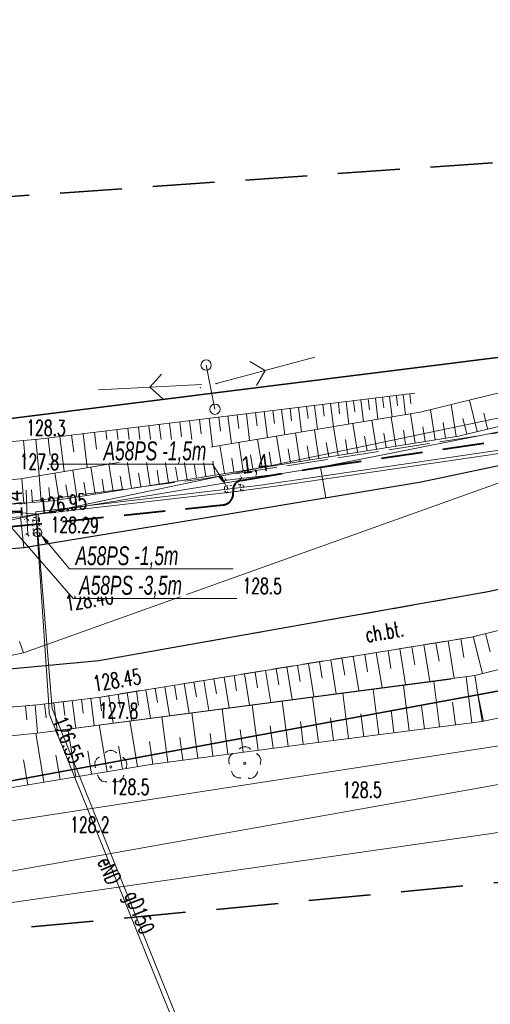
# Model space of a CAD drawing. Header units: metres. Extents: x 6496648 to 6497944, y 5962794 to 5963351.
# Tile 50 of 91: x 6497267 to 6497289, y 5963030 to 5963078. Entities that reach past the tile are written whole.
import ezdxf
from ezdxf import colors
from ezdxf.entities.mleader import LeaderData, LeaderLine
from ezdxf.math import Vec2, Vec3

# ---------------------------------------------------------------- set-up
doc = ezdxf.new("R2010")
doc.units = ezdxf.units.M
doc.header["$MEASUREMENT"] = 0
for name, pattern in [('DASHED', [19.05, 12.7, -6.35]), ('HIDDEN', [0.375, 0.25, -0.125]), ('L_0_04', [1.5, 1, -0.5]), ('mz2.0_0.5', [2.5, 2, -0.5])]:
    doc.linetypes.add(name, pattern=pattern)
doc.layers.get('0').update_dxf_attribs({"color": 8, "linetype": 'CONTINUOUS', "lineweight": 13})
doc.layers.get('DEFPOINTS').update_dxf_attribs({"linetype": 'CONTINUOUS', "lineweight": 0})
for name, color, linetype, lineweight in [('000_INNE__NIEZYDENTYFIKOWANE_', 8, 'CONTINUOUS', 13), ('217_GRANICA_KONTURU_KLASYFIKCYJNEGO', 8, 'CONTINUOUS', 13), ('218_GRANICA_UzYTKU', 8, 'CONTINUOUS', 13), ('219_LINIA_GRANICY', 3, 'CONTINUOUS', 35), ('CHODNIK__POWIERZCHNIA_', 8, 'L_0_04', 13), ('CHODNIK__POWIERZCHNIA__ATR17', 8, 'CONTINUOUS', 13), ('drzewo_lisciaste__punkt_', 8, 'CONTINUOUS', 13), ('E_proj_osłona r. dz._obw. 200', 204, 'L_0_04', 20), ('E_proj_osłona r. dz._opis_obw. 100', 204, 'CONTINUOUS', 9), ('E_proj_ośw_linia_obw. 100', 1, 'L_0_04', 40), ('JEZDNIA__POWIERZCHNIA_', 8, 'CONTINUOUS', 25), ('KIERUNEK_LINI_NAPOWIETRZNEJ', 1, 'CONTINUOUS', 13), ('PRZEWoD_ELEKTROENERGETYCZNY__LINIA_', 1, 'CONTINUOUS', 13), ('PRZEWoD_ELEKTROENERGETYCZNY__LINIA__ATR1', 1, 'CONTINUOUS', 13), ('PRZEWoD_GAZOWY__LINIA_', 54, 'CONTINUOUS', 13), ('PRZEWoD_GAZOWY__LINIA__ATR1', 54, 'CONTINUOUS', 13), ('PRZEWoD_TELEKOMUNIKACYJNY__LINIA_', 30, 'CONTINUOUS', 13), ('przewód telekomunikacyjny - projektowany lub w budowie (linia) - ob. projektowany', 30, 'mz2.0_0.5', 13), ('PUNKT_O_OKREsLONEJ_WYSOKOsCI__SIEc_ELEKTROENERGETYCZNA__ATR3', 1, 'CONTINUOUS', 13), ('PUNKT_O_OKREsLONEJ_WYSOKOsCI__SIEc_GAZOWA__ATR3', 54, 'CONTINUOUS', 13), ('PUNKT_WYSOKOsCIOWY_NATURALNY_ATR2', 8, 'CONTINUOUS', 13), ('PUNKT_WYSOKOsCIOWY_SZTUCZNY_ATR2', 8, 'CONTINUOUS', 13), ('RURA_OCHRONNA___PRZEWoD_ELEKTROENERGETYCZNY__LINIA_', 1, 'CONTINUOUS', 13), ('RURA_OCHRONNA___PRZEWoD_GAZOWY__LINIA_', 54, 'CONTINUOUS', 13), ('SKARPA_NIEUMOCNIONA__POWIERZCHNIA_', 8, 'CONTINUOUS', 13), ('SlUP_laCZONY__LINIA_', 1, 'CONTINUOUS', 13), ('slup_laczony__linia____symbol', 1, 'CONTINUOUS', 13), ('ZAKRES', 190, 'L_0_04', 35), ('zasuwa___siec_gazowa__punkt_', 54, 'CONTINUOUS', 13)]:
    doc.layers.add(name, color=color, linetype=linetype, lineweight=lineweight)
doc.layers.add('E_pomocnicza', color=3, linetype='CONTINUOUS', lineweight=13, plot=False)
doc.styles.add('Annotative', font='simplex.shx')
doc.styles.add('Narrow', font='ARIALN.TTF', dxfattribs={"height": 2})
doc.styles.get("Standard").update_dxf_attribs({"font": 'simplex.shx'})
doc.dimstyles.new('wymiary', dxfattribs={"dimtxt": 0.65, "dimasz": 0.25, "dimexe": 0.25, "dimexo": 1, "dimgap": 0.1, "dimtad": 1, "dimzin": 1, "dimtxsty": 'Annotative', "dimblk": 'OBLIQUE', "dimcen": 0.0025, "dimdle": 0.05, "dimadec": 0, "dimazin": 0, "dimtfac": 1, "dimtmove": 0, "dimatfit": 3, "dimldrblk": 'NONE', "dimfxl": 1, "dimarcsym": 0})

# ---------------------------------------------------------------- blocks, each defined once
blk = doc.blocks.new('PNN')
at = {"color": 0, "linetype": 'Continuous', "lineweight": 18, "flags": 128}
for points in [[(5.3, -1.2), (6.5, 0), (5.3, 1.2)], [(1.5, 0), (11.5, 0)]]:
    blk.add_lwpolyline(points, dxfattribs=at)
blk = doc.blocks.new('_Oblique')
at = {"color": 0, "linetype": 'ByBlock', "lineweight": -2}
blk.add_line((-0.5, -0.5), (0.5, 0.5), dxfattribs=at)
blk = doc.blocks.new('*D69')
at = {"layer": 'DEFPOINTS', "color": 0}
for p in [(0, 0), (1.378, 0.756), (1.362, -0.027)]:
    blk.add_point(p, dxfattribs=at)
at = {"layer": 'E_pomocnicza', "color": 0, "lineweight": -2}
for p, q in [((0.02, 1), (0.02, 1.033)), ((1.382, 0.973), (1.382, 1.006)), ((-0.035, 0.784), (1.378, 0.756)), ((1.378, 0.756), (3.947, 0.706))]:
    blk.add_line(p, q, dxfattribs=at)
at = {"layer": 'E_pomocnicza', "color": 0, "lineweight": -2, "xscale": 0.25, "yscale": 0.25, "zscale": 0.25}
for p, rotation in [((0.015, 0.783), 178.877663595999), ((1.378, 0.756), 358.877663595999)]:
    blk.add_blockref('_Oblique', p, dxfattribs=dict(at, rotation=rotation))
at = {"layer": 'E_pomocnicza', "color": 0, "linetype": 'Continuous', "lineweight": 0, "insert": (2.807, 1.73), "char_height": 2, "attachment_point": 5, "rotation": 358.87766, "style": 'Narrow'}
blk.add_mtext('{\\H0.75x;1,4}', dxfattribs=at)
blk = doc.blocks.new('_None')
blk = doc.blocks.new('*D71')
at = {"layer": 'DEFPOINTS', "color": 0}
for p in [(0, 0), (0.093, -1.385), (0.874, -1.333)]:
    blk.add_point(p, dxfattribs=at)
at = {"layer": 'E_pomocnicza', "color": 0, "lineweight": -2}
for p, q in [((0.778, 0.102), (0.874, -1.333)), ((0.998, 0.067), (1.031, 0.069)), ((0.874, -1.333), (1.046, -3.897)), ((1.091, -1.318), (1.124, -1.316))]:
    blk.add_line(p, q, dxfattribs=at)
at = {"layer": 'E_pomocnicza', "color": 0, "lineweight": -2, "xscale": 0.25, "yscale": 0.25, "zscale": 0.25}
for p, rotation in [((0.781, 0.052), 93.840009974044), ((0.874, -1.333), 273.840009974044)]:
    blk.add_blockref('_Oblique', p, dxfattribs=dict(at, rotation=rotation))
at = {"layer": 'E_pomocnicza', "color": 0, "linetype": 'Continuous', "lineweight": 0, "insert": (1.968, -2.673), "char_height": 2, "attachment_point": 5, "rotation": 273.84001, "style": 'Narrow'}
blk.add_mtext('{\\H0.75x;1,4}', dxfattribs=at)
blk = doc.blocks.new('*U68')
at = {"linetype": 'HIDDEN', "ltscale": 0.2}
for p, q in [((0.006, 0.3), (1.368, 0.273)), ((-0.006, -0.3), (1.356, -0.327))]:
    blk.add_line(p, q, dxfattribs=at)
at = {"linetype": 'DASHED', "ltscale": 0.02}
for centre in [(0, 0), (1.362, -0.027)]:
    blk.add_ellipse(centre, major_axis=(-0.006, -0.3), ratio=0.5, dxfattribs=at)
at = {"layer": 'E_pomocnicza', "color": 4, "lineweight": 0}
dim = blk.add_aligned_dim(p1=(0, 0), p2=(1.362, -0.027), distance=0.783, text='{\\H0.75x;<>}', dimstyle='wymiary', override={"dimtxt": 1.3, "dimtad": 2, "dimdec": 1, "dimlfac": 1, "dimrnd": 0, "dimtxsty": 'Narrow'}, dxfattribs=at)
dim.commit()
dim.dimension.update_dxf_attribs({"geometry": '*D69', "text_midpoint": (2.807, 1.73)})
blk = doc.blocks.new('*U70')
at = {"linetype": 'HIDDEN', "ltscale": 0.2}
for p, q in [((0.299, 0.02), (0.392, -1.365)), ((-0.299, -0.02), (-0.206, -1.406))]:
    blk.add_line(p, q, dxfattribs=at)
at = {"linetype": 'DASHED', "ltscale": 0.02}
for centre in [(0, 0), (0.093, -1.385)]:
    blk.add_ellipse(centre, major_axis=(-0.299, -0.02), ratio=0.5, dxfattribs=at)
at = {"layer": 'E_pomocnicza', "color": 4, "lineweight": 0}
dim = blk.add_aligned_dim(p1=(0, 0), p2=(0.093, -1.385), distance=0.783, text='{\\H0.75x;<>}', dimstyle='wymiary', override={"dimtxt": 1.3, "dimtad": 2, "dimdec": 1, "dimlfac": 1, "dimrnd": 0, "dimtxsty": 'Narrow'}, dxfattribs=at)
dim.commit()
dim.dimension.update_dxf_attribs({"geometry": '*D71', "text_midpoint": (1.968, -2.673)})

msp = doc.modelspace()

# ---------------------------------------------------------------- linework, layer by layer
at = {"layer": '000_INNE__NIEZYDENTYFIKOWANE_', "flags": 128}
for points in [[(6497281.99, 5963059.48), (6497282.05, 5963058.93)], [(6497282.36, 5963059.52), (6497282.49, 5963058.43)], [(6497282.72, 5963059.57), (6497282.79, 5963059.03)], [(6497283.08, 5963059.61), (6497283.21, 5963058.55)], [(6497283.44, 5963059.66), (6497283.5, 5963059.13)], [(6497283.79, 5963059.7), (6497283.91, 5963058.67)], [(6497284.13, 5963059.74), (6497284.19, 5963059.23)], [(6497284.47, 5963059.78), (6497284.59, 5963058.78)], [(6497284.8, 5963059.82), (6497284.86, 5963059.33)], [(6497285.13, 5963059.86), (6497285.25, 5963058.89)], [(6497285.46, 5963059.9), (6497285.51, 5963059.42)], [(6497288.71, 5963058.08), (6497288.35, 5963059.6)], [(6497277.97, 5963058.99), (6497278.05, 5963058.35)], [(6497278.4, 5963059.04), (6497278.55, 5963057.78)], [(6497278.82, 5963059.09), (6497278.9, 5963058.47)], [(6497279.24, 5963059.14), (6497279.39, 5963057.92)], [(6497279.65, 5963059.19), (6497279.72, 5963058.59)], [(6497280.05, 5963059.24), (6497280.2, 5963058.05)], [(6497280.45, 5963059.29), (6497280.52, 5963058.71)], [(6497280.84, 5963059.34), (6497280.98, 5963058.18)], [(6497281.23, 5963059.39), (6497281.3, 5963058.82)], [(6497281.61, 5963059.43), (6497281.75, 5963058.31)], [(6497286.68, 5963057.68), (6497286.45, 5963059.13)], [(6497287.7, 5963057.84), (6497287.45, 5963059.38)], [(6497274.3, 5963058.54), (6497274.39, 5963057.82)], [(6497274.78, 5963058.6), (6497274.95, 5963057.18)], [(6497275.26, 5963058.66), (6497275.34, 5963057.96)], [(6497275.73, 5963058.72), (6497275.89, 5963057.34)], [(6497276.19, 5963058.77), (6497276.27, 5963058.09)], [(6497276.64, 5963058.83), (6497276.81, 5963057.49)], [(6497277.09, 5963058.88), (6497277.17, 5963058.22)], [(6497277.53, 5963058.94), (6497277.69, 5963057.64)], [(6497283.84, 5963057.22), (6497283.62, 5963058.62)], [(6497284.78, 5963057.37), (6497284.55, 5963058.78)], [(6497285.72, 5963057.52), (6497285.49, 5963058.93)], [(6497287.19, 5963057.76), (6497287.07, 5963058.51)], [(6497288.21, 5963057.96), (6497288.03, 5963058.71)], [(6497289.22, 5963058.2), (6497289.04, 5963058.96)], [(6497270.17, 5963058.04), (6497270.27, 5963057.23)], [(6497270.72, 5963058.11), (6497270.91, 5963056.51)], [(6497271.25, 5963058.17), (6497271.35, 5963057.38)], [(6497271.78, 5963058.24), (6497271.97, 5963056.69)], [(6497272.3, 5963058.3), (6497272.39, 5963057.54)], [(6497272.81, 5963058.36), (6497272.99, 5963056.86)], [(6497273.31, 5963058.42), (6497273.4, 5963057.68)], [(6497273.81, 5963058.48), (6497273.99, 5963057.02)], [(6497281.05, 5963056.77), (6497280.83, 5963058.16)], [(6497281.98, 5963056.92), (6497281.76, 5963058.31)], [(6497282.91, 5963057.07), (6497282.69, 5963058.47)], [(6497285.25, 5963057.45), (6497285.14, 5963058.15)], [(6497286.2, 5963057.6), (6497286.08, 5963058.31)], [(6497266.73, 5963057.64), (6497266.81, 5963056.74)], [(6497267.33, 5963057.7), (6497267.49, 5963055.94)], [(6497267.92, 5963057.77), (6497268.02, 5963056.91)], [(6497268.49, 5963057.84), (6497268.7, 5963056.14)], [(6497269.06, 5963057.91), (6497269.16, 5963057.07)], [(6497269.62, 5963057.97), (6497269.82, 5963056.33)], [(6497277.38, 5963056.18), (6497277.16, 5963057.55)], [(6497278.29, 5963056.33), (6497278.07, 5963057.7)], [(6497279.21, 5963056.48), (6497278.99, 5963057.85)], [(6497280.13, 5963056.63), (6497279.91, 5963058.01)], [(6497281.52, 5963056.85), (6497281.4, 5963057.54)], [(6497282.44, 5963057), (6497282.33, 5963057.69)], [(6497283.38, 5963057.15), (6497283.26, 5963057.85)], [(6497284.31, 5963057.3), (6497284.2, 5963058)], [(6497274.66, 5963055.75), (6497274.44, 5963057.1)], [(6497275.56, 5963055.89), (6497275.35, 5963057.25)], [(6497276.47, 5963056.04), (6497276.25, 5963057.4)], [(6497278.75, 5963056.4), (6497278.64, 5963057.09)], [(6497279.67, 5963056.55), (6497279.56, 5963057.24)], [(6497280.59, 5963056.7), (6497280.48, 5963057.39)], [(6497271.97, 5963055.32), (6497271.76, 5963056.65)], [(6497272.86, 5963055.46), (6497272.65, 5963056.8)], [(6497273.76, 5963055.6), (6497273.54, 5963056.95)], [(6497276.02, 5963055.96), (6497275.91, 5963056.64)], [(6497276.93, 5963056.11), (6497276.82, 5963056.79)], [(6497277.84, 5963056.26), (6497277.73, 5963056.94)], [(6497269.32, 5963054.91), (6497269.12, 5963056.21)], [(6497270.2, 5963055.04), (6497269.99, 5963056.36)], [(6497271.08, 5963055.18), (6497270.87, 5963056.5)], [(6497273.31, 5963055.53), (6497273.2, 5963056.2)], [(6497274.21, 5963055.67), (6497274.1, 5963056.35)], [(6497275.11, 5963055.82), (6497275, 5963056.5)], [(6497266.74, 5963054.6), (6497266.64, 5963055.8)], [(6497267.58, 5963054.67), (6497267.48, 5963055.94)], [(6497268.45, 5963054.77), (6497268.25, 5963056.07)], [(6497269.76, 5963054.97), (6497269.66, 5963055.63)], [(6497270.64, 5963055.11), (6497270.54, 5963055.77)], [(6497271.52, 5963055.25), (6497271.42, 5963055.91)], [(6497272.41, 5963055.39), (6497272.31, 5963056.06)], [(6497267.16, 5963054.64), (6497267.11, 5963055.25)], [(6497268.02, 5963054.71), (6497267.96, 5963055.36)], [(6497268.89, 5963054.84), (6497268.78, 5963055.49)], [(6497287.92, 5963048.04), (6497288.07, 5963047.12)], [(6497288.52, 5963048.14), (6497288.97, 5963046.35)], [(6497289.12, 5963048.29), (6497289.34, 5963047.4)], [(6497284.97, 5963047.56), (6497285.25, 5963045.82)], [(6497285.55, 5963047.65), (6497285.69, 5963046.77)], [(6497286.13, 5963047.75), (6497286.42, 5963045.97)], [(6497286.72, 5963047.84), (6497286.87, 5963046.95)], [(6497287.32, 5963047.94), (6497287.61, 5963046.13)], [(6497282.16, 5963047.1), (6497282.3, 5963046.27)], [(6497282.71, 5963047.19), (6497282.99, 5963045.52)], [(6497283.27, 5963047.28), (6497283.41, 5963046.44)], [(6497283.83, 5963047.37), (6497284.11, 5963045.67)], [(6497284.4, 5963047.47), (6497284.54, 5963046.6)], [(6497278.97, 5963046.59), (6497279.1, 5963045.8)], [(6497279.49, 5963046.67), (6497279.75, 5963045.09)], [(6497280.01, 5963046.76), (6497280.14, 5963045.96)], [(6497280.54, 5963046.84), (6497280.8, 5963045.23)], [(6497281.08, 5963046.93), (6497281.21, 5963046.12)], [(6497281.62, 5963047.02), (6497281.88, 5963045.37)], [(6497275.96, 5963046.1), (6497276.08, 5963045.36)], [(6497276.45, 5963046.18), (6497276.69, 5963044.69)], [(6497276.94, 5963046.26), (6497277.06, 5963045.51)], [(6497277.44, 5963046.34), (6497277.69, 5963044.82)], [(6497277.95, 5963046.42), (6497278.07, 5963045.65)], [(6497278.46, 5963046.5), (6497278.71, 5963044.95)], [(6497288.46, 5963043.96), (6497288.18, 5963046.19)], [(6497273.11, 5963045.64), (6497273.23, 5963044.94)], [(6497273.58, 5963045.71), (6497273.8, 5963044.31)], [(6497274.04, 5963045.79), (6497274.16, 5963045.08)], [(6497274.51, 5963045.86), (6497274.75, 5963044.43)], [(6497274.99, 5963045.94), (6497275.11, 5963045.22)], [(6497275.47, 5963046.02), (6497275.71, 5963044.56)], [(6497285.42, 5963043.57), (6497285.14, 5963045.78)], [(6497286.9, 5963043.76), (6497286.62, 5963045.97)], [(6497269.99, 5963045.15), (6497270.15, 5963043.83)], [(6497270.43, 5963045.2), (6497270.51, 5963044.54)], [(6497270.87, 5963045.27), (6497271.08, 5963043.95)], [(6497271.31, 5963045.35), (6497271.42, 5963044.68)], [(6497271.75, 5963045.42), (6497271.97, 5963044.07)], [(6497272.2, 5963045.49), (6497272.31, 5963044.81)], [(6497272.66, 5963045.56), (6497272.88, 5963044.19)], [(6497281.02, 5963043.02), (6497280.74, 5963045.2)], [(6497282.48, 5963043.2), (6497282.21, 5963045.4)], [(6497283.95, 5963043.39), (6497283.67, 5963045.59)], [(6497289.02, 5963044.03), (6497288.76, 5963045.27)], [(6497266.83, 5963044.79), (6497266.89, 5963044.11)], [(6497267.29, 5963044.83), (6497267.41, 5963043.47)], [(6497267.75, 5963044.88), (6497267.83, 5963044.21)], [(6497268.2, 5963044.94), (6497268.36, 5963043.59)], [(6497268.65, 5963044.99), (6497268.73, 5963044.32)], [(6497269.09, 5963045.04), (6497269.26, 5963043.71)], [(6497269.54, 5963045.1), (6497269.62, 5963044.43)], [(6497278.1, 5963042.63), (6497277.81, 5963044.82)], [(6497279.56, 5963042.83), (6497279.27, 5963045.01)], [(6497286.16, 5963043.67), (6497286.02, 5963044.77)], [(6497287.66, 5963043.86), (6497287.52, 5963044.96)], [(6497273.72, 5963042.05), (6497273.43, 5963044.25)], [(6497275.18, 5963042.25), (6497274.89, 5963044.44)], [(6497276.64, 5963042.44), (6497276.35, 5963044.63)], [(6497281.75, 5963043.11), (6497281.61, 5963044.2)], [(6497283.22, 5963043.29), (6497283.08, 5963044.39)], [(6497284.68, 5963043.48), (6497284.55, 5963044.58)], [(6497270.78, 5963041.59), (6497270.4, 5963043.86)], [(6497272.26, 5963041.84), (6497271.89, 5963044.05)], [(6497278.83, 5963042.73), (6497278.69, 5963043.82)], [(6497280.29, 5963042.92), (6497280.15, 5963044.02)], [(6497267.72, 5963041.09), (6497267.33, 5963043.46)], [(6497269.27, 5963041.34), (6497268.88, 5963043.66)], [(6497274.45, 5963042.15), (6497274.31, 5963043.25)], [(6497275.91, 5963042.34), (6497275.77, 5963043.44)], [(6497277.37, 5963042.54), (6497277.23, 5963043.63)], [(6497271.52, 5963041.72), (6497271.34, 5963042.83)], [(6497272.99, 5963041.95), (6497272.84, 5963043.05)], [(6497268.5, 5963041.21), (6497268.3, 5963042.39)], [(6497270.03, 5963041.47), (6497269.84, 5963042.61)], [(6497266.93, 5963040.96), (6497266.73, 5963042.17)]]:
    msp.add_lwpolyline(points, dxfattribs=at)
at = {"layer": '217_GRANICA_KONTURU_KLASYFIKCYJNEGO', "flags": 128}
for points in [[(6497265.72, 5963058.66), (6497297.05, 5963062.59)], [(6497300.13, 5963047.41), (6497260.79, 5963040.16)]]:
    msp.add_lwpolyline(points, dxfattribs=at)
at = {"layer": '218_GRANICA_UzYTKU', "flags": 128}
for points in [[(6497265.72, 5963058.66), (6497297.05, 5963062.59)], [(6497300.13, 5963047.41), (6497260.79, 5963040.16)]]:
    msp.add_lwpolyline(points, dxfattribs=at)
at = {"layer": '219_LINIA_GRANICY', "flags": 128}
for points in [[(6497297.05, 5963062.59), (6497265.72, 5963058.66)], [(6497300.13, 5963047.41), (6497260.79, 5963040.16)]]:
    msp.add_lwpolyline(points, dxfattribs=at)
at = {"layer": 'CHODNIK__POWIERZCHNIA_', "flags": 128}
msp.add_lwpolyline([(6497416.61, 5963090.84), (6497406.21, 5963087.09), (6497383.87, 5963079.12), (6497365.67, 5963072.48), (6497348.08, 5963065.95), (6497341.42, 5963063.65), (6497336.72, 5963061.9), (6497328.2, 5963058.94), (6497320.42, 5963056.12), (6497307.78, 5963052.94), (6497288.44, 5963048.12), (6497270.47, 5963045.21), (6497267.4, 5963044.84), (6497259.42, 5963044.17), (6497252.1, 5963043.54), (6497245.72, 5963043.21), (6497232.8, 5963042.6), (6497224.86, 5963042.8), (6497211.02, 5963043.54), (6497201.74, 5963044.35), (6497197.15, 5963045.02), (6497193.3, 5963045.62), (6497193.66, 5963047.24), (6497198.88, 5963046.11), (6497200.71, 5963045.93), (6497215.35, 5963045.11), (6497237.57, 5963044.4), (6497245.86, 5963044.71), (6497250.99, 5963045.15), (6497270.38, 5963046.97), (6497289.33, 5963050.32), (6497307.6, 5963054.69), (6497322.17, 5963058.51), (6497327.62, 5963060.58), (6497335.93, 5963063.44), (6497340.19, 5963065.02), (6497347.45, 5963067.64), (6497364.96, 5963074.06), (6497383.23, 5963080.72), (6497420.8, 5963094.41)], dxfattribs=at)
at = {"layer": 'DEFPOINTS', "linetype": 'Continuous'}
for points in [[(6497313.974, 5963063.795), (6497264.99, 5963053.548), (6497264.903, 5963053.964), (6497264.946, 5963053.756), (6497214.968, 5963052.274), (6497215.035, 5963053.295), (6497214.968, 5963052.274), (6497165.514, 5963059.642), (6497165.697, 5963060.518), (6497165.514, 5963059.642), (6497118.031, 5963075.305), (6497118.262, 5963075.735), (6497118.031, 5963075.305), (6497071.639, 5963093.954), (6497071.9, 5963094.537), (6497071.639, 5963093.954), (6497024.971, 5963111.9)], [(6497292.628, 5963058.63), (6497281.118, 5963056.345), (6497266.585, 5963053.942), (6497249.583, 5963052.553), (6497239.69, 5963051.969), (6497230.126, 5963051.72), (6497199.044, 5963053.85), (6497178.292, 5963057.041), (6497162.342, 5963060.811), (6497143.722, 5963066.577), (6497131.977, 5963070.387), (6497119.428, 5963074.981), (6497088.043, 5963087.571), (6497060.045, 5963098.826)], [(6497281.39, 5963054.87), (6497281.118, 5963056.345)], [(6497266.74, 5963052.45), (6497266.585, 5963053.942)]]:
    msp.add_lwpolyline(points, dxfattribs=at)
at = {"layer": 'drzewo_lisciaste__punkt_'}
for centre in [(6497270.96, 5963041.82), (6497277.45, 5963042)]:
    msp.add_circle(centre, 0.05, dxfattribs=at)
for centre, radius, start, end in [((6497277.454, 5963042.396), 0.404, 49.2213, 129.922), ((6497270.548, 5963041.969), 0.362, 118.0471, 206.9317), ((6497270.956, 5963042.21), 0.41, 48.9585, 128.5523), ((6497271.366, 5963041.961), 0.37, 332.6697, 59.8102), ((6497277.061, 5963042.139), 0.387, 120.3704, 204.1469), ((6497277.86, 5963042.13), 0.37, 333.8999, 61.1268), ((6497270.731, 5963041.511), 0.415, 194.1622, 273.0302), ((6497271.216, 5963041.463), 0.36, 260.4742, 350.1285), ((6497277.177, 5963041.64), 0.349, 187.9871, 280.274), ((6497277.646, 5963041.705), 0.447, 269.8718, 343.4837)]:
    msp.add_arc(centre, radius, start, end, dxfattribs=at)
for p in [(6497277.46, 5963042.8), (6497270.38, 5963042.29), (6497270.71, 5963042.53), (6497270.97, 5963042.62), (6497271.23, 5963042.52), (6497271.55, 5963042.28), (6497276.87, 5963042.47), (6497277.2, 5963042.71), (6497277.72, 5963042.7), (6497278.04, 5963042.46), (6497270.2, 5963042.07), (6497270.21, 5963041.8), (6497271.72, 5963042.06), (6497276.69, 5963042.25), (6497276.7, 5963041.98), (6497278.2, 5963041.96), (6497278.21, 5963042.24), (6497270.33, 5963041.41), (6497271.58, 5963041.4), (6497271.71, 5963041.78), (6497276.82, 5963041.59), (6497276.97, 5963041.36), (6497277.91, 5963041.35), (6497278.07, 5963041.58), (6497270.48, 5963041.18), (6497270.75, 5963041.1), (6497271.15, 5963041.1), (6497271.42, 5963041.17), (6497277.24, 5963041.28), (6497277.64, 5963041.28)]:
    msp.add_point(p, dxfattribs=at)
at = {"layer": 'JEZDNIA__POWIERZCHNIA_', "flags": 128}
for points in [[(6497048.07, 5963102.09), (6497070.92, 5963092.77), (6497095.6, 5963082.95), (6497119.19, 5963073.46), (6497131.58, 5963068.94), (6497141.08, 5963065.86), (6497145.57, 5963064.4), (6497156.55, 5963061.01), (6497162.05, 5963059.34), (6497178, 5963055.57), (6497193.41, 5963053.28), (6497198.87, 5963052.36), (6497206.8, 5963051.76), (6497226.49, 5963050.49), (6497230.12, 5963050.22), (6497239.75, 5963050.47), (6497249.72, 5963051.06), (6497266.74, 5963052.45), (6497276.78, 5963054.1), (6497286, 5963055.64), (6497291.06, 5963056.7)], [(6497307.6, 5963054.69), (6497289.33, 5963050.32), (6497270.38, 5963046.97), (6497250.99, 5963045.15), (6497245.86, 5963044.71), (6497237.57, 5963044.4), (6497215.35, 5963045.11), (6497200.71, 5963045.93), (6497198.88, 5963046.11), (6497193.66, 5963047.24), (6497188.36, 5963047.84), (6497177.41, 5963049.74), (6497166.43, 5963052.2), (6497149.52, 5963057.11), (6497145.48, 5963058.34), (6497137.02, 5963060.88), (6497131.49, 5963062.52), (6497115.75, 5963068.44), (6497092.95, 5963077.46), (6497075.74, 5963084.32), (6497062.13, 5963090.14)]]:
    msp.add_lwpolyline(points, dxfattribs=at)
at = {"layer": 'KIERUNEK_LINI_NAPOWIETRZNEJ'}
for p in [(6497275.3, 5963060.2), (6497276.1, 5963060.4)]:
    msp.add_point(p, dxfattribs=at)
at = {"layer": 'PRZEWoD_ELEKTROENERGETYCZNY__LINIA_', "flags": 128}
for points in [[(6497486.85, 5963134.14), (6497489.83, 5963133.98), (6497489.84, 5963134.39), (6497491.12, 5963135.66), (6497490.96, 5963137.82), (6497477.64, 5963133.07), (6497444.82, 5963122.94), (6497428.73, 5963117.78), (6497411.52, 5963111.48), (6497410.88, 5963110.06), (6497419.17, 5963085.79), (6497418.43, 5963084.91), (6497368.11, 5963067.51), (6497326.52, 5963052.82), (6497303.09, 5963044.9), (6497255.44, 5963037.56), (6497250.69, 5963036.83), (6497248.79, 5963035.15), (6497247.28, 5963029.41), (6497246.67, 5963025.67), (6497246.14, 5963022.99)], [(6497289.9, 5963057.19), (6497278.11, 5963055.46), (6497267.32, 5963054.18), (6497267.34, 5963053.89), (6497267.95, 5963044.81), (6497267.98, 5963044.39), (6497278.79, 5963017.57), (6497281.94, 5963009.97)], [(6497298.28, 5963042.49), (6497271.23, 5963037.68), (6497257.59, 5963035.25), (6497247.6, 5963031.84), (6497250.79, 5963008.31), (6497251.6, 5963002.97), (6497251.86, 5963002.1), (6497252.42, 5963000.92)]]:
    msp.add_lwpolyline(points, dxfattribs=at)
at = {"layer": 'PRZEWoD_GAZOWY__LINIA_', "flags": 128}
for points in [[(6497467.27, 5963118.39), (6497444.19, 5963109.69), (6497423.33, 5963101.92), (6497402.46, 5963094.37), (6497384.8, 5963088.22), (6497372.06, 5963083.69), (6497351.77, 5963076.54), (6497343.1, 5963073.52), (6497336.35, 5963071.21), (6497322.22, 5963066.33), (6497303.83, 5963060.49), (6497289.79, 5963057.02), (6497279.18, 5963055.46), (6497276.89, 5963055.16), (6497269.84, 5963054.34), (6497267.44, 5963054.07), (6497267.44, 5963053.9), (6497267.42, 5963053.17)], [(6497264.84, 5963058.37), (6497264.99, 5963053.96), (6497266.44, 5963054.16), (6497267.44, 5963054.07)], [(6497282.09, 5963010.02), (6497268.12, 5963044.65), (6497268.1, 5963044.83), (6497267.42, 5963053.17)]]:
    msp.add_lwpolyline(points, dxfattribs=at)
at = {"layer": 'PRZEWoD_TELEKOMUNIKACYJNY__LINIA_', "flags": 128}
msp.add_lwpolyline([(6496774.9, 5963201.17), (6496800.16, 5963191.52), (6496821.21, 5963183.45), (6496844.18, 5963174.49), (6496883.32, 5963159.12), (6496886.75, 5963159.1), (6496905.28, 5963150.99), (6497034.08, 5963099.85), (6497081.01, 5963081.42), (6497114.42, 5963068.68), (6497140.82, 5963058.78), (6497145.99, 5963055.02), (6497153.66, 5963050.85), (6497172.46, 5963043.32), (6497202.19, 5963037.61), (6497238.33, 5963036.41), (6497238.76, 5963032.02), (6497245.27, 5963032.35), (6497261.71, 5963034.62), (6497300.12, 5963040.13)], dxfattribs=at)
at = {"layer": 'RURA_OCHRONNA___PRZEWoD_ELEKTROENERGETYCZNY__LINIA_', "flags": 128}
msp.add_lwpolyline([(6497267.34, 5963053.89), (6497267.95, 5963044.81)], dxfattribs=at)
at = {"layer": 'RURA_OCHRONNA___PRZEWoD_GAZOWY__LINIA_', "flags": 128}
msp.add_lwpolyline([(6497268.1, 5963044.83), (6497267.42, 5963053.17), (6497267.44, 5963053.9)], dxfattribs=at)
at = {"layer": 'SKARPA_NIEUMOCNIONA__POWIERZCHNIA_', "flags": 128}
for points in [[(6497298.8, 5963060.5), (6497287.81, 5963057.86), (6497272.88, 5963055.46), (6497268.13, 5963054.72), (6497264.58, 5963054.42), (6497247.92, 5963053), (6497247.35, 5963054.06), (6497249.09, 5963054.05), (6497266.58, 5963055.79), (6497285.95, 5963059.01), (6497295.78, 5963061.42)], [(6497285.95, 5963059.01), (6497266.58, 5963055.79), (6497249.09, 5963054.05), (6497252.12, 5963056.13), (6497262.01, 5963057.22), (6497267.46, 5963057.71), (6497285.69, 5963059.93)], [(6497340.03, 5963059.53), (6497322.13, 5963052.57), (6497317.33, 5963050.96), (6497306.99, 5963047.99), (6497302.62, 5963046.94), (6497288.96, 5963044.02), (6497288.6, 5963046.26), (6497300.09, 5963049.14), (6497319.22, 5963053.87), (6497328.88, 5963057.43), (6497338.07, 5963060.35)], [(6497197.15, 5963045.02), (6497201.74, 5963044.35), (6497211.02, 5963043.54), (6497224.86, 5963042.8), (6497232.8, 5963042.6), (6497245.58, 5963043.2), (6497252.1, 5963043.54), (6497267.4, 5963044.84), (6497270.47, 5963045.21), (6497288.44, 5963048.12), (6497307.78, 5963052.94)], [(6497300.09, 5963049.14), (6497288.6, 5963046.26), (6497267.53, 5963043.48), (6497251.67, 5963041.85), (6497249.52, 5963041.71), (6497246.04, 5963041.43), (6497241.93, 5963041.29), (6497232.47, 5963040.71), (6497215.75, 5963041.3), (6497210.88, 5963041.87), (6497199.25, 5963042.98), (6497194.2, 5963043.95), (6497192.81, 5963044.19), (6497193.3, 5963045.62)], [(6497288.6, 5963046.26), (6497288.96, 5963044.02), (6497280.11, 5963042.9), (6497272.88, 5963041.94), (6497258.38, 5963039.54), (6497249.81, 5963038.37), (6497249.52, 5963041.71), (6497251.67, 5963041.85), (6497267.53, 5963043.48), (6497287.45, 5963046.08)]]:
    msp.add_lwpolyline(points, dxfattribs=at)
at = {"layer": 'SlUP_laCZONY__LINIA_', "flags": 128}
msp.add_lwpolyline([(6497276.01, 5963059.16), (6497275.58, 5963061.3)], dxfattribs=at)
msp.add_lwpolyline([(6497276.01, 5963059.16), (6497275.58, 5963061.3)], dxfattribs=at)
at = {"layer": 'slup_laczony__linia____symbol'}
for centre in [(6497275.58, 5963061.3), (6497276.01, 5963059.16)]:
    msp.add_circle(centre, 0.25, dxfattribs=at)
at = {"layer": 'ZAKRES', "ltscale": 3, "flags": 128}
msp.add_lwpolyline([(6497692.5, 5963219.5), (6497716, 5963186.5), (6497672.2, 5963172.1), (6497502, 5963111.8), (6497349, 5963052), (6497312.6, 5963038.4), (6497228.6, 5963030.4), (6497133.5, 5963045.2), (6496948.4, 5963119.5), (6496936.6, 5963083.2), (6496927.9, 5963075.7), (6496873, 5963095.9), (6496849.7, 5963104.2), (6496824.8, 5963105.1), (6496784.8, 5963107.4), (6496786.6, 5963174.3), (6496788.5, 5963184), (6496695.2, 5963217.9), (6496711.8, 5963253.1), (6496961, 5963151.5), (6497143.1, 5963082.8), (6497228.1, 5963066.8), (6497302.3, 5963072), (6497492.1, 5963142.6)], close=True, dxfattribs=at)
at = {"layer": 'zasuwa___siec_gazowa__punkt_'}
msp.add_circle((6497267.42, 5963053.17), 0.2, dxfattribs=at)

# ---------------------------------------------------------------- block references
at = {"layer": 'E_proj_osłona r. dz._obw. 200', "xscale": 0.54864, "yscale": 0.54864, "zscale": 0.54864, "rotation": 93.200706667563}
for name, p in [('*U70', (6497276.552, 5963055.276)), ('*U68', (6497267.365, 5963053.092))]:
    msp.add_blockref(name, p, dxfattribs=at)
at = {"layer": 'KIERUNEK_LINI_NAPOWIETRZNEJ', "xscale": 0.5, "yscale": 0.5, "zscale": 0.5}
for p, rotation in [((6497275.3, 5963060.2), 15), ((6497276.1, 5963060.4), 183)]:
    msp.add_blockref('PNN', p, dxfattribs=dict(at, rotation=rotation))

# ---------------------------------------------------------------- texts
at = {"layer": 'CHODNIK__POWIERZCHNIA__ATR17', "width": 0.66}
msp.add_text('ch.bt.', height=0.75, rotation=10, dxfattribs=at).set_placement((6497283.37, 5963047.85))
at = {"layer": 'PRZEWoD_ELEKTROENERGETYCZNY__LINIA__ATR1', "width": 0.66}
msp.add_text('eND', height=0.75, rotation=292.7, dxfattribs=at).set_placement((6497270.3, 5963037.25))
at = {"layer": 'PRZEWoD_GAZOWY__LINIA__ATR1', "width": 0.66}
msp.add_text('gD150', height=0.75, rotation=292, dxfattribs=at).set_placement((6497271.61, 5963035.62))
at = {"layer": 'PUNKT_O_OKREsLONEJ_WYSOKOsCI__SIEc_ELEKTROENERGETYCZNA__ATR3', "width": 0.66}
msp.add_text('126.55', height=0.75, rotation=292, dxfattribs=at).set_placement((6497268.11, 5963044.08))
at = {"layer": 'PUNKT_O_OKREsLONEJ_WYSOKOsCI__SIEc_GAZOWA__ATR3', "width": 0.66}
msp.add_text('126.95', height=0.75, rotation=6.4, dxfattribs=at).set_placement((6497267.51, 5963054.08))
at = {"layer": 'PUNKT_WYSOKOsCIOWY_NATURALNY_ATR2', "width": 0.66}
for s, rotation, p in [('128.3', 359.3, (6497266.86, 5963057.89)), ('127.8', 359.2, (6497266.54, 5963056.25)), ('128.5', 359.2, (6497277.34, 5963050.23)), ('127.8', 359.2, (6497270.38, 5963044.19)), ('128.5', 359.2, (6497270.92, 5963040.5))]:
    msp.add_text(s, height=0.75, rotation=rotation, dxfattribs=at).set_placement(p)
for s, p in [('128.5', (6497282.18, 5963040.34)), ('128.2', (6497268.99, 5963038.65))]:
    msp.add_text(s, height=0.75, dxfattribs=at).set_placement(p)
at = {"layer": 'PUNKT_WYSOKOsCIOWY_SZTUCZNY_ATR2', "width": 0.66}
for s, rotation, p in [('128.29', 359.2, (6497268.04, 5963053.19)), ('128.40', 9.3, (6497268.83, 5963049.37)), ('128.45', 9.2, (6497270.17, 5963045.48))]:
    msp.add_text(s, height=0.75, rotation=rotation, dxfattribs=at).set_placement(p)

# ---------------------------------------------------------------- next in the draw order: leaders
at = {"layer": 'E_proj_osłona r. dz._opis_obw. 100'}
ml = msp.add_multileader_mtext('Standard', dxfattribs=at)
ml.set_content('\\fArial Narrow|b0|i1|c238|p34;\\W0.8;A58PS -1,5m ', color=256, style='Narrow')
ml.set_leader_properties(color=256, linetype='CONTINUOUS', lineweight=-1)
ml.build(insert=Vec2(0, 0))
ml.multileader.update_dxf_attribs({"has_dogleg": 0, "text_left_attachment_type": 6, "text_right_attachment_type": 6, "dogleg_length": 0.274, "arrow_head_size": 0.572})
ctx = ml.context
ctx.base_point, ctx.char_height, ctx.arrow_head_size, ctx.landing_gap_size, ctx.plane_origin = Vec3(6497270.313, 5963056.498), 0.9144, 0.572, 0.3, Vec3(6497296.013, 5963059.092)
ctx.left_attachment, ctx.right_attachment, ctx.text_align_type = 6, 6, 1
notes = []
notes.append((ctx, [(0, (1, 1, 0), (6497276.157, 5963056.498), (-1, 0), 0.274, [(0, [(6497276.566, 5963055.432)], 0, [])])]))
ctx.mtext.insert, ctx.mtext.alignment, ctx.mtext.line_spacing_factor, ctx.mtext.line_spacing_style = Vec3(6497273.098, 5963057.597), 2, 0.9, 2
ctx.mtext.has_bg_fill, ctx.mtext.bg_color, ctx.mtext.bg_scale_factor, ctx.mtext.bg_transparency, ctx.mtext.use_window_bg_color = 1, -1073741824, 1.1, 0, 1
ml = msp.add_multileader_mtext('Standard', dxfattribs=at)
ml.set_content('\\fArial Narrow|b0|i1|c238|p34;\\W0.8;A58PS -1,5m ', color=256, style='Narrow')
ml.set_leader_properties(color=256, linetype='CONTINUOUS', lineweight=-1)
ml.build(insert=Vec2(0, 0))
ml.multileader.update_dxf_attribs({"has_dogleg": 0, "text_left_attachment_type": 6, "text_right_attachment_type": 6, "dogleg_length": 0.274, "arrow_head_size": 0.572})
ctx = ml.context
ctx.base_point, ctx.char_height, ctx.arrow_head_size, ctx.landing_gap_size, ctx.plane_origin = Vec3(6497268.957, 5963051.417), 0.9144, 0.572, 0.3, Vec3(6497294.657, 5963054.011)
ctx.left_attachment, ctx.right_attachment, ctx.text_align_type = 6, 6, 1
notes.append((ctx, [(0, (1, 1, 0), (6497268.683, 5963051.417), (1, 0), 0.274, [(0, [(6497267.519, 5963053.136)], 0, [])])]))
ctx.mtext.insert, ctx.mtext.alignment, ctx.mtext.line_spacing_factor, ctx.mtext.line_spacing_style = Vec3(6497271.742, 5963052.516), 2, 0.9, 2
ctx.mtext.has_bg_fill, ctx.mtext.bg_color, ctx.mtext.bg_scale_factor, ctx.mtext.bg_transparency, ctx.mtext.use_window_bg_color = 1, -1073741824, 1.1, 0, 1
for ctx, leaders in notes:
    for number, flags, end, landing, length, lines in leaders:
        leader = LeaderData()
        leader.index, (leader.has_last_leader_line, leader.has_dogleg_vector, leader.attachment_direction) = number, flags
        leader.last_leader_point, leader.dogleg_vector, leader.dogleg_length = Vec3(end), Vec3(landing), length
        for number, points, colour, breaks in lines:
            line = LeaderLine()
            line.index, line.vertices, line.color, line.breaks = number, Vec3.list(points), colors.encode_raw_color(colour), breaks
            leader.lines.append(line)
        ctx.leaders.append(leader)

# ---------------------------------------------------------------- next in the draw order: linework, layer by layer
at = {"layer": 'DEFPOINTS', "linetype": 'Continuous'}
msp.add_lwpolyline([(6497313.82, 5963064.178), (6497266.736, 5963047.355), (6497266.539, 5963047.9), (6497266.736, 5963047.355), (6497217.752, 5963037.108), (6497217.665, 5963037.525), (6497217.709, 5963037.317), (6497167.731, 5963035.835), (6497167.797, 5963036.855), (6497167.731, 5963035.835), (6497118.276, 5963043.202), (6497118.46, 5963044.078), (6497118.276, 5963043.202), (6497070.793, 5963058.866), (6497071.024, 5963059.296), (6497070.793, 5963058.866), (6497024.401, 5963077.514)], dxfattribs=at)
at = {"layer": 'przewód telekomunikacyjny - projektowany lub w budowie (linia) - ob. projektowany', "color": 30, "linetype": 'mz2.0_0.5', "lineweight": 18, "flags": 128}
msp.add_lwpolyline([(6497167.99, 5963058.98), (6497178.2, 5963056.61), (6497187.93, 5963055.11), (6497198.93, 5963053.47), (6497230.03, 5963051.23), (6497232.91, 5963051.95), (6497248.29, 5963052.53), (6497263.32, 5963053.91), (6497264.01, 5963054.29), (6497275.34, 5963055.77), (6497289.6, 5963058), (6497303.56, 5963061.45), (6497318.03, 5963065.66), (6497330.95, 5963070.19), (6497392.05, 5963091.81), (6497414.4, 5963099.75), (6497416.96, 5963100.69), (6497426.76, 5963104.26), (6497454.7, 5963114.74), (6497466.93, 5963119.33), (6497478.38, 5963123.5), (6497501.7, 5963131.89), (6497518.41, 5963137.92), (6497538.27, 5963145.28), (6497541.42, 5963137.26), (6497542.42, 5963137.26), (6497541.91, 5963136.41), (6497522.66, 5963128.8), (6497523.4, 5963126.61)], dxfattribs=at)

# ---------------------------------------------------------------- next in the draw order: leaders
at = {"layer": 'E_proj_osłona r. dz._opis_obw. 100'}
ml = msp.add_multileader_mtext('Standard', dxfattribs=at)
ml.set_content('{\\fArial Narrow|b0|i1|c238|p34;\\W0.8;A58PS -3,5m }', color=256, style='Narrow')
ml.set_leader_properties(color=256, linetype='CONTINUOUS', lineweight=-1)
ml.build(insert=Vec2(0, 0))
ml.multileader.update_dxf_attribs({"has_dogleg": 0, "text_left_attachment_type": 6, "text_right_attachment_type": 6, "dogleg_length": 0.274, "arrow_head_size": 0.572})
ctx = ml.context
ctx.base_point, ctx.char_height, ctx.arrow_head_size, ctx.landing_gap_size, ctx.plane_origin = Vec3(6497269.134, 5963049.986), 0.9144, 0.572, 0.3, Vec3(6497295.002, 5963053.066)
ctx.left_attachment, ctx.right_attachment, ctx.text_align_type = 6, 6, 1
notes = []
notes.append((ctx, [(0, (1, 1, 0), (6497268.86, 5963049.986), (1, 0), 0.274, [(0, [(6497265.246, 5963054.47)], 0, [])])]))
ctx.mtext.insert, ctx.mtext.alignment, ctx.mtext.line_spacing_factor, ctx.mtext.line_spacing_style = Vec3(6497271.919, 5963051.085), 2, 0.9, 2
ctx.mtext.has_bg_fill, ctx.mtext.bg_color, ctx.mtext.bg_scale_factor, ctx.mtext.bg_transparency, ctx.mtext.use_window_bg_color = 1, -1073741824, 1.1, 0, 1
for ctx, leaders in notes:
    for number, flags, end, landing, length, lines in leaders:
        leader = LeaderData()
        leader.index, (leader.has_last_leader_line, leader.has_dogleg_vector, leader.attachment_direction) = number, flags
        leader.last_leader_point, leader.dogleg_vector, leader.dogleg_length = Vec3(end), Vec3(landing), length
        for number, points, colour, breaks in lines:
            line = LeaderLine()
            line.index, line.vertices, line.color, line.breaks = number, Vec3.list(points), colors.encode_raw_color(colour), breaks
            leader.lines.append(line)
        ctx.leaders.append(leader)

# ---------------------------------------------------------------- next in the draw order: linework, layer by layer
at = {"layer": 'E_proj_ośw_linia_obw. 100', "ltscale": 2}
msp.add_lwpolyline([(6497240.107, 5963058.521, -0.564676), (6497240.937, 5963058.347), (6497241.371, 5963054.857, -0.111417), (6497241.056, 5963053.547), (6497240.217, 5963052.101, 0.503529), (6497240.359, 5963051.724), (6497249.61, 5963052.244), (6497263.52, 5963053.534, 0.277384), (6497264.251, 5963054.952, 0.388633), (6497265.632, 5963053.42), (6497276.401, 5963054.52, 0.432326), (6497276.89, 5963055.16, -0.411325), (6497277.282, 5963055.712), (6497281.118, 5963056.345), (6497289.796, 5963057.618)], format="xyb", dxfattribs=at)

doc.saveas('drawing.dxf')
